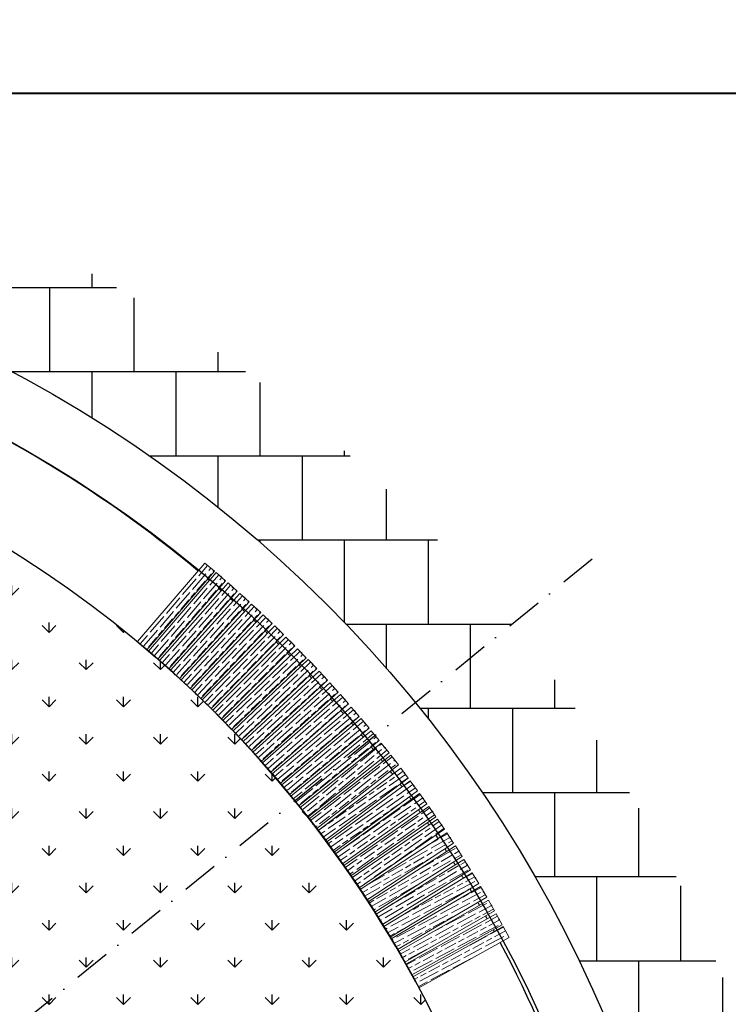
# Model space of a CAD drawing. Header units: millimetres. Extents: x 4078 to 6827, y 2233 to 4193.
# Tile 9 of 16: x 5248 to 5591, y 3718 to 4193. Entities that reach past the tile are written whole.
import ezdxf

# ---------------------------------------------------------------- set-up
doc = ezdxf.new("R2010")
doc.units = ezdxf.units.MM
doc.linetypes.add('Kropki i Kreski', pattern=[670.277762, 352.777767, -176.388884, 0, -141.111112])
doc.layers.add('G-Ramka', color=5, linetype='Continuous', lineweight=40)
doc.layers.add('OTK_L_2_Nr_Pióra__7', color=7, linetype='Continuous', lineweight=18)
doc.styles.add('Arial CE', font='arial.ttf', dxfattribs={"width": 0.8})
doc.dimstyles.new('Kon 50', dxfattribs={"dimscale": 5, "dimtxt": 2, "dimasz": 1, "dimexe": 1, "dimexo": 1, "dimgap": 1, "dimtad": 1, "dimdec": 0, "dimzin": 0, "dimtxsty": 'Arial CE', "dimblk": 'OBLIQUE', "dimcen": 0.09, "dimadec": 0, "dimazin": 0, "dimtfac": 1, "dimtdec": 0, "dimtofl": 0, "dimtmove": 0, "dimatfit": 3, "dimldrblk": 'OBLIQUE', "dimfxl": 0, "dimtolj": 1, "dimtzin": 0, "dimarcsym": 0})
pattern_1 = [(219.84705, (1926.611, -2018.052), (-3.8444424, 4.6065456), [10, -2]), (219.84705, (1926.865, -2015.235), (-3.8444424, 4.6065456), [6, -1.5, 3, -1.5]), (219.84705, (1927.887, -2011.7775), (-3.8444424, 4.6065456), [10, -2])]
pattern_2 = [(215, (-1867.1636, 6223.839), (-3.4414586, 4.9149123), [10, -2]), (215, (-1866.6724, 6226.6243), (-3.4414586, 4.9149123), [6, -1.5, 3, -1.5]), (215, (-1865.362, 6229.9834), (-3.4414586, 4.9149123), [10, -2])]
pattern_3 = [(210, (-1867.1636, 6223.839), (-3, 5.1961524), [10, -2]), (210, (-1866.4315, 6226.571), (-3, 5.1961524), [6, -1.5, 3, -1.5]), (210, (-1864.8335, 6229.803), (-3, 5.1961524), [10, -2])]
pattern_4 = [(208, (-1867.1636, 6223.839), (-2.8168294, 5.2976856), [10, -2]), (208, (-1866.3366, 6226.544), (-2.8168294, 5.2976856), [6, -1.5, 3, -1.5]), (208, (-1864.627, 6229.718), (-2.8168294, 5.2976856), [10, -2])]

# ---------------------------------------------------------------- blocks, each defined once
blk = doc.blocks.new('*U8')
at = {"layer": 'G-Ramka', "color": 0}
blk.add_lwpolyline([(25, 282), (25, 5), (534.84, 5), (534.84, 282)], close=True, dxfattribs=at)
blk = doc.blocks.new('_Oblique')
at = {"color": 0, "linetype": 'ByBlock', "lineweight": -2}
blk.add_line((-0.5, -0.5), (0.5, 0.5), dxfattribs=at)
blk = doc.blocks.new('*D17')
at = {"color": 0, "lineweight": -2}
blk.add_arc((4950.71, 3465.92), 155.34, 39.1228, 79.4165, dxfattribs=at)
at = {"layer": 'Defpoints', "color": 0}
for p in [(5086.62, 4193.33), (5524.8, 3932.85), (5045.15, 3589.25), (4950.71, 3465.92), (4950.71, 3465.92)]:
    blk.add_point(p, dxfattribs=at)
at = {"color": 0, "lineweight": -2, "xscale": 5, "yscale": 5, "zscale": 5}
for p, rotation in [((4979.24, 3618.61), 169.4164594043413), ((5071.22, 3563.94), 309.1227659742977)]:
    blk.add_blockref('_Oblique', p, dxfattribs=dict(at, rotation=rotation))
at = {"color": 0, "insert": (5035.25, 3608.13), "char_height": 10, "attachment_point": 5, "rotation": 329.2696, "style": 'Arial CE'}
blk.add_mtext('\\A1;40°', dxfattribs=at)
blk = doc.blocks.new('*D18')
at = {"color": 0, "lineweight": -2}
blk.add_arc((4950.72, 3465.93), 154.92, 359.1218, 39.1228, dxfattribs=at)
at = {"layer": 'Defpoints', "color": 0}
for p in [(5524.8, 3932.85), (5101.99, 3499.34), (4950.66, 3465.93), (4950.71, 3465.92), (5690.62, 3454.59)]:
    blk.add_point(p, dxfattribs=at)
at = {"color": 0, "lineweight": -2, "xscale": 5, "yscale": 5, "zscale": 5}
for p, rotation in [((5070.9, 3563.68), 129.1227659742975), ((5105.61, 3463.56), 269.1218409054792)]:
    blk.add_blockref('_Oblique', p, dxfattribs=dict(at, rotation=rotation))
at = {"color": 0, "insert": (5106.63, 3519.99), "char_height": 10, "attachment_point": 5, "rotation": 289.1223, "style": 'Arial CE'}
blk.add_mtext('\\A1;40°', dxfattribs=at)

msp = doc.modelspace()

# ---------------------------------------------------------------- hatches: boundary and pattern name
h = msp.add_hatch()
h.set_pattern_fill('AR-B88', color=252, scale=0.2)
h.paths.add_polyline_path([(4260.71, 3465.92, 1), (5640.71, 3465.92, 1)])
h.paths.add_polyline_path([(5580.71, 3465.92, -1), (4320.71, 3465.92, -1)], flags=16)
h.paths.add_polyline_path([(5481.42, 3756.3), (5437.68, 3732.08), (5434.77, 3737.33), (5478.52, 3761.55)], flags=0)
h.paths.add_polyline_path([(5505.71, 3465.92, -0.051339), (5494.02, 3352.85, 0.095216), (5497.23, 3562.3, 0.915914), (4395.71, 3465.92, 1), (5505.71, 3465.92, 0.043667), (5497.23, 3562.3, -0.095216), (5494.02, 3352.85, -0.901966), (4395.71, 3465.92, -1)], flags=0)
h.paths.add_polyline_path([(5000.71, 3465.92, -1), (4900.71, 3465.92, -1)], flags=0)
h.paths.add_polyline_path([(4995.71, 3465.92, -1), (4905.71, 3465.92, -1)], flags=0)
at = {"linetype": 'Continuous'}
h = msp.add_hatch(dxfattribs=at)
h.set_pattern_fill('GRASS', color=74, style=0)
h.paths.add_polyline_path([(4395.71, 3465.92, 1), (5505.71, 3465.92, 1)])
edge = h.paths.add_edge_path(flags=0)
edge.add_arc((4950.71, 3465.92), 50, 0, 180)
edge.add_arc((4950.71, 3465.92), 50, 180, 360)
at = {"lineweight": 15}
h = msp.add_hatch(dxfattribs=at)
h.set_pattern_fill('GOST_WOOD', color=35, angle=499.2748)
h.set_pattern_definition([(229.27479, (2860.3953, -2434.782), (-4.547084, 3.9145916), [10, -2]), (229.27479, (2860.1845, -2431.961), (-4.547084, 3.9145916), [6, -1.5, 3, -1.5]), (229.27479, (2860.626, -2428.383), (-4.547084, 3.9145916), [10, -2])])
h.paths.add_polyline_path([(5342.31, 3926.99), (5337.76, 3930.9), (5305.14, 3893.01), (5309.69, 3889.1)])
h = msp.add_hatch(dxfattribs=at)
h.set_pattern_fill('GOST_WOOD', color=35, angle=499.2748)
h.set_pattern_definition([(229.27479, (2865.748, -2439.331), (-4.547084, 3.9145916), [10, -2]), (229.27479, (2865.537, -2436.5107), (-4.547084, 3.9145916), [6, -1.5, 3, -1.5]), (229.27479, (2865.979, -2432.932), (-4.547084, 3.9145916), [10, -2])])
h.paths.add_polyline_path([(5347.66, 3922.44), (5343.11, 3926.35), (5310.49, 3888.46), (5315.04, 3884.55)])
h = msp.add_hatch(dxfattribs=at)
h.set_pattern_fill('GOST_WOOD', color=35, angle=498.5496)
h.set_pattern_definition([(228.54958, (2791.1726, -2412.4694), (-4.497173, 3.9718303), [10, -2]), (228.54958, (2790.9975, -2409.6464), (-4.497173, 3.9718303), [6, -1.5, 3, -1.5]), (228.54958, (2791.4843, -2406.074), (-4.497173, 3.9718303), [10, -2])])
h.paths.add_polyline_path([(5353.41, 3917.38), (5348.91, 3921.35), (5315.81, 3883.87), (5320.31, 3879.9)])
h = msp.add_hatch(dxfattribs=at)
h.set_pattern_fill('GOST_WOOD', color=35, angle=497.8244)
h.set_pattern_definition([(227.82437, (2716.943, -2384.666), (-4.4465413, 4.028433), [10, -2]), (227.82437, (2716.804, -2381.841), (-4.4465413, 4.028433), [6, -1.5, 3, -1.5]), (227.82437, (2717.336, -2378.275), (-4.4465413, 4.028433), [10, -2])])
h.paths.add_polyline_path([(5359.09, 3912.24), (5354.64, 3916.27), (5321.07, 3879.22), (5325.52, 3875.19)])
h = msp.add_hatch(dxfattribs=at)
h.set_pattern_fill('GOST_WOOD', color=35, angle=497.0992)
h.set_pattern_definition([(227.09916, (2643.0717, -2355.925), (-4.3951973, 4.08439), [10, -2]), (227.09916, (2642.968, -2353.0986), (-4.3951973, 4.08439), [6, -1.5, 3, -1.5]), (227.09916, (2643.545, -2349.5395), (-4.3951973, 4.08439), [10, -2])])
h.paths.add_polyline_path([(5364.71, 3907.04), (5360.31, 3911.12), (5326.27, 3874.5), (5330.67, 3870.41)])
h = msp.add_hatch(dxfattribs=at)
h.set_pattern_fill('GOST_WOOD', color=35, angle=496.3739)
h.set_pattern_definition([(226.37395, (2569.57, -2326.2516), (-4.343149, 4.1396926), [10, -2]), (226.37395, (2569.502, -2323.424), (-4.343149, 4.1396926), [6, -1.5, 3, -1.5]), (226.37395, (2570.124, -2319.8725), (-4.343149, 4.1396926), [10, -2])])
h.paths.add_polyline_path([(5370.26, 3901.76), (5365.91, 3905.9), (5331.42, 3869.71), (5335.76, 3865.57)])
h = msp.add_hatch(dxfattribs=at)
h.set_pattern_fill('GOST_WOOD', color=35, angle=495.6487)
h.set_pattern_definition([(225.64874, (2496.4495, -2295.65), (-4.2904054, 4.194332), [10, -2]), (225.64874, (2496.4175, -2292.822), (-4.2904054, 4.194332), [6, -1.5, 3, -1.5]), (225.64874, (2497.0845, -2289.2786), (-4.2904054, 4.194332), [10, -2])])
h.paths.add_polyline_path([(5375.74, 3896.42), (5371.45, 3900.61), (5336.5, 3864.86), (5340.79, 3860.66)])
h = msp.add_hatch(dxfattribs=at)
h.set_pattern_fill('GOST_WOOD', color=35, angle=494.9235)
h.set_pattern_definition([(224.92353, (2423.722, -2264.126), (-4.236974, 4.2482997), [10, -2]), (224.92353, (2423.726, -2261.297), (-4.236974, 4.2482997), [6, -1.5, 3, -1.5]), (224.92353, (2424.438, -2257.7627), (-4.236974, 4.2482997), [10, -2])])
h.paths.add_polyline_path([(5381.15, 3891), (5376.92, 3895.25), (5341.51, 3859.94), (5345.75, 3855.69)])
h = msp.add_hatch(dxfattribs=at)
h.set_pattern_fill('GOST_WOOD', color=35, angle=493.8279)
h.set_pattern_definition([(223.82789, (2312.126, -2212.179), (-4.1549667, 4.328539), [10, -2]), (223.82789, (2312.184, -2209.3514), (-4.1549667, 4.328539), [6, -1.5, 3, -1.5]), (223.82789, (2312.963, -2205.831), (-4.1549667, 4.328539), [10, -2])])
h.paths.add_polyline_path([(5386.71, 3885.27), (5382.56, 3889.6), (5346.48, 3854.98), (5350.64, 3850.65)])
h = msp.add_hatch(dxfattribs=at)
h.set_pattern_fill('GOST_WOOD', color=35, angle=493.4731)
h.set_pattern_definition([(223.4731, (2279.494, -2198.328), (-4.128084, 4.3541845), [10, -2]), (223.4731, (2279.5693, -2195.5006), (-4.128084, 4.3541845), [6, -1.5, 3, -1.5]), (223.4731, (2280.3704, -2191.985), (-4.128084, 4.3541845), [10, -2])])
h.paths.add_polyline_path([(5391.78, 3879.97), (5387.65, 3884.32), (5351.36, 3849.92), (5355.49, 3845.57)])
h = msp.add_hatch(dxfattribs=at)
h.set_pattern_fill('GOST_WOOD', color=35, angle=492.7479)
h.set_pattern_definition([(222.74789, (2208.016, -2164.0654), (-4.0726425, 4.406085), [10, -2]), (222.74789, (2208.127, -2161.239), (-4.0726425, 4.406085), [6, -1.5, 3, -1.5]), (222.74789, (2208.9726, -2157.734), (-4.0726425, 4.406085), [10, -2])])
h.paths.add_polyline_path([(5396.98, 3874.35), (5392.91, 3878.76), (5356.19, 3844.82), (5360.26, 3840.42)])
h = msp.add_hatch(dxfattribs=at)
h.set_pattern_fill('GOST_WOOD', color=35, angle=492.0227)
h.set_pattern_definition([(222.02268, (2136.9773, -2128.901), (-4.0165486, 4.457279), [10, -2]), (222.02268, (2137.124, -2126.076), (-4.0165486, 4.457279), [6, -1.5, 3, -1.5]), (222.02268, (2138.014, -2122.582), (-4.0165486, 4.457279), [10, -2])])
h.paths.add_polyline_path([(5402.12, 3868.67), (5398.1, 3873.13), (5360.96, 3839.66), (5364.97, 3835.2)])
h = msp.add_hatch(dxfattribs=at)
h.set_pattern_fill('GOST_WOOD', color=35, angle=491.2975)
h.set_pattern_definition([(221.29747, (2066.3895, -2092.84), (-3.959811, 4.5077595), [10, -2]), (221.29747, (2066.572, -2090.017), (-3.959811, 4.5077595), [6, -1.5, 3, -1.5]), (221.29747, (2067.506, -2086.535), (-3.959811, 4.5077595), [10, -2])])
h.paths.add_polyline_path([(5407.18, 3862.93), (5403.22, 3867.43), (5365.65, 3834.44), (5369.61, 3829.93)])
h = msp.add_hatch(dxfattribs=at)
h.set_pattern_fill('GOST_WOOD', color=35, angle=490.2175)
h.set_pattern_definition([(220.21748, (1959.9014, -2034.871), (-3.8741437, 4.581595), [10, -2]), (220.21748, (1960.137, -2032.0524), (-3.8741437, 4.581595), [6, -1.5, 3, -1.5]), (220.21748, (1961.1367, -2028.588), (-3.8741437, 4.581595), [10, -2])])
h.paths.add_polyline_path([(5412.35, 3856.87), (5408.48, 3861.45), (5370.3, 3829.17), (5374.17, 3824.58)])
h = msp.add_hatch(dxfattribs=at)
h.set_pattern_fill('GOST_WOOD', color=35, angle=489.8471)
h.set_pattern_definition(pattern_1)
h.paths.add_polyline_path([(5417.08, 3851.24), (5413.24, 3855.85), (5374.85, 3823.81), (5378.69, 3819.21)])
h = msp.add_hatch(dxfattribs=at)
h.set_pattern_fill('GOST_WOOD', color=35, angle=489.1219)
h.set_pattern_definition([(219.12185, (1857.444, -1979.338), (-3.7858303, 4.654835), [10, -2]), (219.12185, (1857.734, -1976.5246), (-3.7858303, 4.654835), [6, -1.5, 3, -1.5]), (219.12185, (1858.7994, -1973.08), (-3.7858303, 4.654835), [10, -2])])
h.paths.add_polyline_path([(5421.92, 3845.31), (5418.14, 3849.96), (5379.34, 3818.42), (5383.13, 3813.76)])
h = msp.add_hatch(dxfattribs=at)
h.set_pattern_fill('GOST_WOOD', color=35, angle=489.8471)
h.set_pattern_definition(pattern_1)
h.paths.add_polyline_path([(5422.96, 3844.02), (5426.69, 3839.31), (5387.5, 3808.26), (5383.77, 3812.96)])
h = msp.add_hatch(dxfattribs=at)
h.set_pattern_fill('GOST_WOOD', color=35, angle=488)
h.set_pattern_definition([(218, (-1867.1636, 6223.839), (-3.693969, 4.7280645), [10, -2]), (218, (-1866.819, 6226.646), (-3.693969, 4.7280645), [6, -1.5, 3, -1.5]), (218, (-1865.686, 6230.069), (-3.693969, 4.7280645), [10, -2])])
h.paths.add_polyline_path([(5427.5, 3838.24), (5431.2, 3833.52), (5391.81, 3802.71), (5388.12, 3807.44)])
h = msp.add_hatch(dxfattribs=at)
h.set_pattern_fill('GOST_WOOD', color=35, angle=485)
h.set_pattern_definition(pattern_2)
h.paths.add_polyline_path([(5432.38, 3831.94), (5435.98, 3827.15), (5396.02, 3797.09), (5392.42, 3801.89)])
h = msp.add_hatch(dxfattribs=at)
h.set_pattern_fill('GOST_WOOD', color=35, angle=485)
h.set_pattern_definition(pattern_2)
h.paths.add_polyline_path([(5436.97, 3825.81), (5440.52, 3820.97), (5400.18, 3791.43), (5396.64, 3796.27)])
h = msp.add_hatch(dxfattribs=at)
h.set_pattern_fill('GOST_WOOD', color=35, angle=485)
h.set_pattern_definition(pattern_2)
h.paths.add_polyline_path([(5441.49, 3819.63), (5444.97, 3814.75), (5404.27, 3785.71), (5400.78, 3790.6)])
h = msp.add_hatch(dxfattribs=at)
h.set_pattern_fill('GOST_WOOD', color=35, angle=485)
h.set_pattern_definition(pattern_2)
h.paths.add_polyline_path([(5445.93, 3813.39), (5449.35, 3808.46), (5408.28, 3779.95), (5404.86, 3784.88)])
h = msp.add_hatch(dxfattribs=at)
h.set_pattern_fill('GOST_WOOD', color=35, angle=485)
h.set_pattern_definition(pattern_2)
h.paths.add_polyline_path([(5450.09, 3807.35), (5453.48, 3802.4), (5412.23, 3774.14), (5408.84, 3779.09)])
h = msp.add_hatch(dxfattribs=at)
h.set_pattern_fill('GOST_WOOD', color=35, angle=480)
h.set_pattern_definition(pattern_3)
h.paths.add_polyline_path([(5454.56, 3800.74), (5457.86, 3795.73), (5416.08, 3768.26), (5412.78, 3773.28)])
h = msp.add_hatch(dxfattribs=at)
h.set_pattern_fill('GOST_WOOD', color=35, angle=480)
h.set_pattern_definition(pattern_3)
h.paths.add_polyline_path([(5458.76, 3794.34), (5461.99, 3789.28), (5419.87, 3762.35), (5416.64, 3767.4)])
h = msp.add_hatch(dxfattribs=at)
h.set_pattern_fill('GOST_WOOD', color=35, angle=480)
h.set_pattern_definition(pattern_3)
h.paths.add_polyline_path([(5462.88, 3787.88), (5466.05, 3782.79), (5423.58, 3756.39), (5420.42, 3761.48)])
h = msp.add_hatch(dxfattribs=at)
h.set_pattern_fill('GOST_WOOD', color=35, angle=478)
h.set_pattern_definition(pattern_4)
h.paths.add_polyline_path([(5466.91, 3781.37), (5470.02, 3776.24), (5427.22, 3750.38), (5424.12, 3755.51)])
h = msp.add_hatch(dxfattribs=at)
h.set_pattern_fill('GOST_WOOD', color=35, angle=478)
h.set_pattern_definition(pattern_4)
h.paths.add_polyline_path([(5470.86, 3774.81), (5473.9, 3769.64), (5430.78, 3744.32), (5427.75, 3749.5)])
h = msp.add_hatch(dxfattribs=at)
h.set_pattern_fill('GOST_WOOD', color=35, angle=478)
h.set_pattern_definition(pattern_4)
h.paths.add_polyline_path([(5474.73, 3768.2), (5477.7, 3762.99), (5434.27, 3738.22), (5431.3, 3743.43)])
h = msp.add_hatch(dxfattribs=at)
h.set_pattern_fill('GOST_WOOD', color=35, angle=478)
h.set_pattern_definition(pattern_4)
h.paths.add_polyline_path([(5478.52, 3761.55), (5481.42, 3756.3), (5437.68, 3732.08), (5434.77, 3737.33)])
h = msp.add_hatch(dxfattribs=at)
h.set_pattern_fill('GOST_WOOD', color=35, angle=478)
h.set_pattern_definition(pattern_4)
h.paths.add_polyline_path([(5481.88, 3755.38), (5484.79, 3750.13), (5441.04, 3725.91), (5438.14, 3731.16)])

# ---------------------------------------------------------------- linework, layer by layer
at = {"color": 6, "linetype": 'Kropki i Kreski', "ltscale": 0.05}
msp.add_line((5524.8, 3932.85), (4950.71, 3465.92), dxfattribs=at)
at = {"color": 252}
msp.add_circle((4950.71, 3465.92), 630, dxfattribs=at)
msp.add_circle((4951.91, 3463.75), 601.47)
at = {"color": 2}
msp.add_circle((4950.71, 3465.92), 555, dxfattribs=at)
for centre, radius, start, end in [((4950.71, 3465.92), 600, 50.23372, 68.30619), ((4950.71, 3465.92), 600, 49.56287, 49.66072), ((4950.71, 3465.92), 600, 48.83761, 48.98991), ((4950.71, 3465.92), 600, 48.11235, 48.26465), ((4950.71, 3465.92), 600, 47.38708, 47.53939), ((4950.71, 3465.92), 600, 46.66182, 46.81412), ((4950.71, 3465.92), 600, 45.93656, 46.08886), ((4950.67, 3465.9), 555, 28.2437, 50), ((4950.71, 3465.92), 600, 45.21129, 45.3636), ((4950.71, 3465.92), 600, 44.45823, 44.63833), ((4950.71, 3465.92), 600, 43.76077, 43.88526), ((4950.71, 3465.92), 600, 43.0355, 43.18781), ((4950.71, 3465.92), 600, 42.31024, 42.46254), ((4950.71, 3465.92), 600, 41.58497, 41.73728), ((4950.71, 3465.92), 600, 40.83308, 41.01201), ((4950.71, 3465.92), 600, 40.13444, 40.26011), ((4950.71, 3465.92), 600, 39.40918, 39.56148), ((4950.71, 3465.92), 600, 38.68391, 38.83622), ((4950.71, 3465.92), 600, 37.98528, 38.11095), ((4950.71, 3465.92), 600, 37.23338, 37.41231), ((4950.71, 3465.92), 600, 36.50811, 36.66042), ((4950.71, 3465.92), 600, 35.78285, 35.93515), ((4950.71, 3465.92), 600, 35.05758, 35.20989), ((4950.71, 3465.92), 600, 34.36013, 34.48462), ((4950.71, 3465.92), 600, 33.60705, 33.78716), ((4950.71, 3465.92), 600, 32.88179, 33.03409), ((4950.71, 3465.92), 600, 32.15652, 32.30882), ((4950.71, 3465.92), 600, 31.43125, 31.58356), ((4950.71, 3465.92), 600, 30.70599, 30.85829), ((4950.71, 3465.92), 600, 29.98072, 30.13303), ((4950.71, 3465.92), 600, 29.25545, 29.40776), ((4950.71, 3465.92), 600, 28.58465, 28.68249), ((4950.71, 3465.92), 600, 10.23372, 28.01165)]:
    msp.add_arc(centre, radius, start, end, dxfattribs=at)
for p in [(5345.39, 3924.4), (5351.16, 3919.36), (5356.87, 3914.26), (5362.51, 3909.08), (5368.08, 3903.83), (5373.59, 3898.51), (5379.04, 3893.13), (5312.77, 3886.5), (5384.41, 3887.67), (5318.06, 3881.89), (5389.71, 3882.15), (5323.3, 3877.2), (5394.95, 3876.56), (5328.47, 3872.45), (5400.11, 3870.9), (5333.59, 3867.64), (5338.64, 3862.76), (5405.2, 3865.18), (5343.63, 3857.82), (5410.22, 3859.39), (5348.56, 3852.81), (5415.16, 3853.55), (5353.43, 3847.75), (5420.03, 3847.64), (5358.23, 3842.62), (5424.82, 3841.67), (5362.96, 3837.43), (5367.63, 3832.18), (5429.54, 3835.63), (5434.18, 3829.54), (5372.24, 3826.87), (5438.75, 3823.39), (5376.77, 3821.51), (5381.24, 3816.09), (5443.23, 3817.19), (5385.64, 3810.61), (5447.64, 3810.93), (5389.96, 3805.08), (5451.97, 3804.61), (5394.22, 3799.49), (5456.21, 3798.24), (5398.41, 3793.85), (5460.38, 3791.81), (5402.52, 3788.16), (5464.46, 3785.33), (5406.57, 3782.41), (5410.54, 3776.62), (5468.46, 3778.8), (5414.43, 3770.77), (5472.38, 3772.23), (5476.22, 3765.6), (5418.25, 3764.88), (5422, 3758.93), (5479.97, 3758.92), (5425.67, 3752.94), (5429.27, 3746.91), (5432.78, 3740.83), (5436.23, 3734.7)]:
    msp.add_point(p)
at = {"layer": 'OTK_L_2_Nr_Pióra__7', "linetype": 'Continuous'}
for points in [[(5342.31, 3926.99), (5337.76, 3930.9), (5305.14, 3893.01), (5309.69, 3889.1)], [(5347.66, 3922.44), (5343.11, 3926.35), (5310.49, 3888.46), (5315.04, 3884.55)], [(5353.41, 3917.38), (5348.91, 3921.35), (5315.81, 3883.87), (5320.31, 3879.9)], [(5359.09, 3912.24), (5354.64, 3916.27), (5321.07, 3879.22), (5325.52, 3875.19)], [(5364.71, 3907.04), (5360.31, 3911.12), (5326.27, 3874.5), (5330.67, 3870.41)], [(5370.26, 3901.76), (5365.91, 3905.9), (5331.42, 3869.71), (5335.76, 3865.57)], [(5375.74, 3896.42), (5371.45, 3900.61), (5336.5, 3864.86), (5340.79, 3860.66)], [(5381.15, 3891), (5376.92, 3895.25), (5341.51, 3859.94), (5345.75, 3855.69)], [(5386.71, 3885.27), (5382.56, 3889.6), (5346.48, 3854.98), (5350.64, 3850.65)], [(5391.78, 3879.97), (5387.65, 3884.32), (5351.36, 3849.92), (5355.49, 3845.57)], [(5396.98, 3874.35), (5392.91, 3878.76), (5356.19, 3844.82), (5360.26, 3840.42)], [(5402.12, 3868.67), (5398.1, 3873.13), (5360.96, 3839.66), (5364.97, 3835.2)], [(5407.18, 3862.93), (5403.22, 3867.43), (5365.65, 3834.44), (5369.61, 3829.93)], [(5412.35, 3856.87), (5408.48, 3861.45), (5370.3, 3829.17), (5374.17, 3824.58)], [(5417.08, 3851.24), (5413.24, 3855.85), (5374.85, 3823.81), (5378.69, 3819.21)], [(5421.92, 3845.31), (5418.14, 3849.96), (5379.34, 3818.42), (5383.13, 3813.76)], [(5422.96, 3844.02), (5426.69, 3839.31), (5387.5, 3808.26), (5383.77, 3812.96)], [(5427.5, 3838.24), (5431.2, 3833.52), (5391.81, 3802.71), (5388.12, 3807.44)], [(5432.38, 3831.94), (5435.98, 3827.15), (5396.02, 3797.09), (5392.42, 3801.89)], [(5436.97, 3825.81), (5440.52, 3820.97), (5400.18, 3791.43), (5396.64, 3796.27)], [(5441.49, 3819.63), (5444.97, 3814.75), (5404.27, 3785.71), (5400.78, 3790.6)], [(5445.93, 3813.39), (5449.35, 3808.46), (5408.28, 3779.95), (5404.86, 3784.88)], [(5450.09, 3807.35), (5453.48, 3802.4), (5412.23, 3774.14), (5408.84, 3779.09)], [(5454.56, 3800.74), (5457.86, 3795.73), (5416.08, 3768.26), (5412.78, 3773.28)], [(5458.76, 3794.34), (5461.99, 3789.28), (5419.87, 3762.35), (5416.64, 3767.4)], [(5462.88, 3787.88), (5466.05, 3782.79), (5423.58, 3756.39), (5420.42, 3761.48)], [(5466.91, 3781.37), (5470.02, 3776.24), (5427.22, 3750.38), (5424.12, 3755.51)], [(5470.86, 3774.81), (5473.9, 3769.64), (5430.78, 3744.32), (5427.75, 3749.5)], [(5474.73, 3768.2), (5477.7, 3762.99), (5434.27, 3738.22), (5431.3, 3743.43)], [(5478.52, 3761.55), (5481.42, 3756.3), (5437.68, 3732.08), (5434.77, 3737.33)], [(5481.88, 3755.38), (5484.79, 3750.13), (5441.04, 3725.91), (5438.14, 3731.16)]]:
    msp.add_lwpolyline(points, close=True, dxfattribs=at)

# ---------------------------------------------------------------- block references
at = {"layer": 'G-Ramka', "xscale": 5, "yscale": 5, "zscale": 5}
msp.add_blockref('*U8', (4128.02, 2747.76), dxfattribs=at)

# ---------------------------------------------------------------- dimensions: what is measured, and where the dimension line sits
for base, line1, line2, picture, middle in [((5045.15, 3589.25), ((5524.8, 3932.85), (4950.71, 3465.92)), ((4950.71, 3465.92), (5086.62, 4193.33)), '*D17', (5035.25, 3608.13)), ((5101.99, 3499.34), ((5690.62, 3454.59), (4950.66, 3465.93)), ((5524.8, 3932.85), (4950.71, 3465.92)), '*D18', (5106.63, 3519.99))]:
    dim = msp.add_angular_dim_2l(base=base, line1=line1, line2=line2, dimstyle='Kon 50', override={"dimfxl": 2, "dimarcsym": 1})
    dim.commit()
    dim.dimension.update_dxf_attribs({"geometry": picture, "text_midpoint": middle})

doc.saveas('drawing.dxf')
